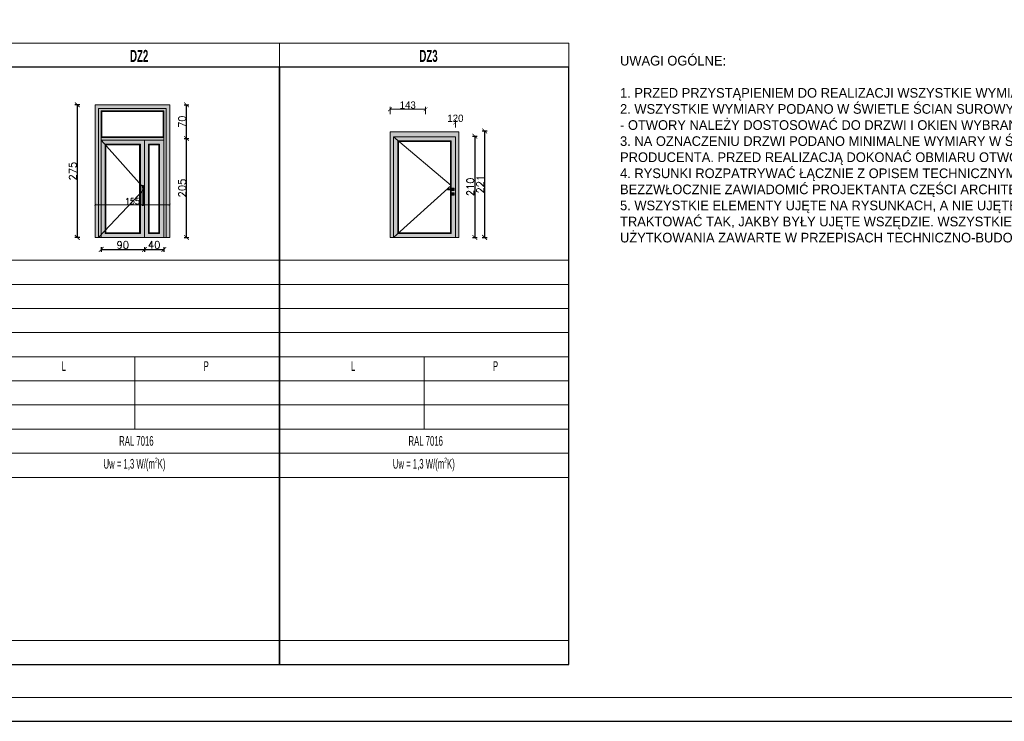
# Model space of a CAD drawing. Header units: millimetres. Extents: x -740 to 33545, y 5178 to 22494.
# Tile 246 of 250: x 16306 to 18348, y 8283 to 9737. Entities that reach past the tile are written whole.
import ezdxf
from ezdxf.lldxf.tags import DXFTag

# ---------------------------------------------------------------- set-up
doc = ezdxf.new("R2010")
doc.units = ezdxf.units.MM
doc.header["$MEASUREMENT"] = 0
doc.layers.get('Defpoints').update_dxf_attribs({"color": 252})
doc.layers.add('a3', color=252, linetype='Continuous', lineweight=30, plot=False)
for name, color, linetype, lineweight in [('A_l.wypeĹ‚nien', 252, 'Continuous', 9), ('A_wymiarowanie', 252, 'Continuous', 9), ('l.przekrojowa', 252, 'Continuous', 30), ('l.przerywana', 252, 'ICAD_ISO03W100', 5), ('l.widokowa', 252, 'Continuous', 15), ('l.wypeĹ‚nien', 252, 'Continuous', 5), ('wymiarowanie', 252, 'Continuous', 9)]:
    doc.layers.add(name, color=color, linetype=linetype, lineweight=lineweight)
doc.styles.add('APLUS', font='arial.ttf', dxfattribs={"width": 0.6})
doc.styles.add('ARIALL', font='GOTHIC.TTF', dxfattribs={"height": 40})
doc.styles.add('styl2', font='simplex.shx')
doc.styles.add('styl4', font='GOTHIC.TTF', dxfattribs={"height": 15})
tags = doc.linetypes.add('ICAD_ISO03W100', pattern=[30, 12, -18]).pattern_tags.tags
tags[6:7] = [DXFTag(74, 4), DXFTag(75, 0), DXFTag(340, '0'), DXFTag(46, 1.0), DXFTag(50, 0.0), DXFTag(44, 0.0), DXFTag(45, 0.0)]
tags[4:5] = [DXFTag(74, 4), DXFTag(75, 0), DXFTag(340, '0'), DXFTag(46, 1.0), DXFTag(50, 0.0), DXFTag(44, 0.0), DXFTag(45, 0.0)]
doc.dimstyles.new('Kopia I_1.100', dxfattribs={"dimtxt": 15, "dimasz": 10, "dimexe": 5, "dimexo": 1, "dimgap": 1.5, "dimtad": 1, "dimdec": 1, "dimrnd": 0.5, "dimtxsty": 'styl2', "dimblk": 'ARCHTICK', "dimcen": 5, "dimadec": 0, "dimazin": 0, "dimtfac": 1, "dimtdec": 1, "dimtmove": 0, "dimatfit": 3, "dimldrblk": 'ARCHTICK', "dimfxl": 0, "dimarcsym": 0})
doc.dimstyles.new('Skala 1-100 2', dxfattribs={"dimtxt": 15, "dimasz": 8, "dimexe": 5, "dimexo": 0.5, "dimgap": 0.75, "dimtad": 1, "dimdec": 1, "dimrnd": 0.5, "dimtxsty": 'styl4', "dimblk": 'ARCHTICK', "dimcen": 3.5, "dimadec": 0, "dimazin": 0, "dimtfac": 1, "dimtdec": 1, "dimtix": 1, "dimtmove": 1, "dimatfit": 3, "dimldrblk": 'ARCHTICK', "dimfxl": 0, "dimlwd": -1, "dimlwe": -1, "dimarcsym": 0})
doc.dimstyles.new('Skala 1-50', dxfattribs={"dimtxt": 12, "dimasz": 5, "dimexe": 1, "dimexo": 1, "dimgap": 1.5, "dimtad": 1, "dimdec": 1, "dimrnd": 0.5, "dimtxsty": 'styl2', "dimblk": 'ARCHTICK', "dimcen": 5, "dimadec": 0, "dimazin": 0, "dimtfac": 1, "dimtdec": 1, "dimtmove": 1, "dimatfit": 3, "dimldrblk": 'ARCHTICK', "dimfxl": 0, "dimlwd": -1, "dimlwe": -1, "dimarcsym": 0})

# ---------------------------------------------------------------- blocks, each defined once
blk = doc.blocks.new('_ArchTick')
at = {"color": 0, "linetype": 'ByBlock', "const_width": 0.15}
blk.add_lwpolyline([(-0.5, -0.5), (0.5, 0.5)], dxfattribs=at)
blk = doc.blocks.new('*D2332')
at = {"layer": 'Defpoints', "color": 0}
for p in [(16461.9, 9376.2), (16616.9, 9369.3), (16616.9, 9353.4)]:
    blk.add_point(p, dxfattribs=at)
at = {"layer": 'wymiarowanie', "color": 0}
for p, q in [((16461.9, 9358.4), (16461.9, 9352.4)), ((16461.9, 9353.4), (16616.9, 9353.4)), ((16616.9, 9358.4), (16616.9, 9352.4))]:
    blk.add_line(p, q, dxfattribs=at)
at = {"layer": 'wymiarowanie', "color": 0, "xscale": 5, "yscale": 5, "zscale": 5, "rotation": 180}
blk.add_blockref('_ArchTick', (16461.9, 9353.4), dxfattribs=at)
at = {"layer": 'wymiarowanie', "color": 0, "xscale": 5, "yscale": 5, "zscale": 5}
blk.add_blockref('_ArchTick', (16616.9, 9353.4), dxfattribs=at)
at = {"layer": 'wymiarowanie', "color": 0, "insert": (16539.4, 9361.1), "char_height": 12, "attachment_point": 5, "style": 'styl2'}
blk.add_mtext('155', dxfattribs=at)
blk = doc.blocks.new('*D2333')
at = {"layer": 'Defpoints', "color": 0}
for p in [(16461.9, 9560.9), (16425.2, 9285.9), (16461.9, 9285.9)]:
    blk.add_point(p, dxfattribs=at)
at = {"layer": 'wymiarowanie', "color": 0, "lineweight": -2}
for p, q in [((16430.2, 9560.9), (16420.2, 9560.9)), ((16425.2, 9560.9), (16425.2, 9285.9)), ((16430.2, 9285.9), (16420.2, 9285.9))]:
    blk.add_line(p, q, dxfattribs=at)
at = {"layer": 'wymiarowanie', "color": 0, "lineweight": -2, "xscale": 10, "yscale": 10, "zscale": 10}
for p, rotation in [((16425.2, 9560.9), 90), ((16425.2, 9285.9), 270)]:
    blk.add_blockref('_ArchTick', p, dxfattribs=dict(at, rotation=rotation))
at = {"layer": 'wymiarowanie', "color": 0, "insert": (16415.8, 9423.4), "char_height": 15, "attachment_point": 5, "rotation": 90, "style": 'styl2'}
blk.add_mtext('275', dxfattribs=at)
blk = doc.blocks.new('*D2334')
at = {"layer": 'Defpoints', "color": 0}
for p in [(16474.4, 9285.9), (16564.4, 9285.9), (16564.4, 9261.1)]:
    blk.add_point(p, dxfattribs=at)
at = {"layer": 'wymiarowanie', "color": 0, "lineweight": -2}
for p, q in [((16474.4, 9266.1), (16474.4, 9256.1)), ((16474.4, 9261.1), (16564.4, 9261.1)), ((16564.4, 9266.1), (16564.4, 9256.1))]:
    blk.add_line(p, q, dxfattribs=at)
at = {"layer": 'wymiarowanie', "color": 0, "lineweight": -2, "xscale": 10, "yscale": 10, "zscale": 10, "rotation": 180}
blk.add_blockref('_ArchTick', (16474.4, 9261.1), dxfattribs=at)
at = {"layer": 'wymiarowanie', "color": 0, "lineweight": -2, "xscale": 10, "yscale": 10, "zscale": 10}
blk.add_blockref('_ArchTick', (16564.4, 9261.1), dxfattribs=at)
at = {"layer": 'wymiarowanie', "color": 0, "insert": (16519.4, 9270.5), "char_height": 15, "attachment_point": 5, "style": 'styl2'}
blk.add_mtext('90', dxfattribs=at)
blk = doc.blocks.new('*D2335')
at = {"layer": 'Defpoints', "color": 0}
for p in [(16564.4, 9285.9), (16604.4, 9285.9), (16604.4, 9261.1)]:
    blk.add_point(p, dxfattribs=at)
at = {"layer": 'wymiarowanie', "color": 0, "lineweight": -2}
for p, q in [((16564.4, 9266.1), (16564.4, 9256.1)), ((16564.4, 9261.1), (16604.4, 9261.1)), ((16604.4, 9266.1), (16604.4, 9256.1))]:
    blk.add_line(p, q, dxfattribs=at)
at = {"layer": 'wymiarowanie', "color": 0, "lineweight": -2, "xscale": 10, "yscale": 10, "zscale": 10, "rotation": 180}
blk.add_blockref('_ArchTick', (16564.4, 9261.1), dxfattribs=at)
at = {"layer": 'wymiarowanie', "color": 0, "lineweight": -2, "xscale": 10, "yscale": 10, "zscale": 10}
blk.add_blockref('_ArchTick', (16604.4, 9261.1), dxfattribs=at)
at = {"layer": 'wymiarowanie', "color": 0, "insert": (16584.4, 9270.5), "char_height": 15, "attachment_point": 5, "style": 'styl2'}
blk.add_mtext('40', dxfattribs=at)
blk = doc.blocks.new('*D2336')
at = {"layer": 'Defpoints', "color": 0}
for p in [(16604.4, 9490.9), (16651.7, 9490.9), (16604.4, 9285.9)]:
    blk.add_point(p, dxfattribs=at)
at = {"layer": 'wymiarowanie', "color": 0, "lineweight": -2}
for p, q in [((16646.7, 9490.9), (16656.7, 9490.9)), ((16651.7, 9285.9), (16651.7, 9490.9)), ((16646.7, 9285.9), (16656.7, 9285.9))]:
    blk.add_line(p, q, dxfattribs=at)
at = {"layer": 'wymiarowanie', "color": 0, "lineweight": -2, "xscale": 10, "yscale": 10, "zscale": 10}
for p, rotation in [((16651.7, 9490.9), 90), ((16651.7, 9285.9), 270)]:
    blk.add_blockref('_ArchTick', p, dxfattribs=dict(at, rotation=rotation))
at = {"layer": 'wymiarowanie', "color": 0, "insert": (16642.4, 9388.4), "char_height": 15, "attachment_point": 5, "rotation": 90, "style": 'styl2'}
blk.add_mtext('205', dxfattribs=at)
blk = doc.blocks.new('*D2337')
at = {"layer": 'Defpoints', "color": 0}
for p in [(16616.9, 9560.9), (16651.7, 9560.9), (16604.4, 9490.9)]:
    blk.add_point(p, dxfattribs=at)
at = {"layer": 'wymiarowanie', "color": 0, "lineweight": -2}
for p, q in [((16646.7, 9560.9), (16656.7, 9560.9)), ((16651.7, 9490.9), (16651.7, 9560.9)), ((16646.7, 9490.9), (16656.7, 9490.9))]:
    blk.add_line(p, q, dxfattribs=at)
at = {"layer": 'wymiarowanie', "color": 0, "lineweight": -2, "xscale": 10, "yscale": 10, "zscale": 10}
for p, rotation in [((16651.7, 9560.9), 90), ((16651.7, 9490.9), 270)]:
    blk.add_blockref('_ArchTick', p, dxfattribs=dict(at, rotation=rotation))
at = {"layer": 'wymiarowanie', "color": 0, "insert": (16642.4, 9525.9), "char_height": 15, "attachment_point": 5, "rotation": 90, "style": 'styl2'}
blk.add_mtext('70', dxfattribs=at)
blk = doc.blocks.new('*D2343')
at = {"layer": 'A_wymiarowanie', "color": 0, "linetype": 'ByBlock'}
for p, q in [((17073.7, 9541.7), (17073.7, 9556.7)), ((17147.2, 9541.7), (17147.2, 9556.7)), ((17073.7, 9551.7), (17147.2, 9551.7))]:
    blk.add_line(p, q, dxfattribs=at)
at = {"layer": 'Defpoints', "color": 0}
for p in [(17147.2, 9551.7), (17073.7, 9504.9), (17147.2, 9504.9)]:
    blk.add_point(p, dxfattribs=at)
at = {"layer": 'A_wymiarowanie', "color": 0, "xscale": 8, "yscale": 8, "zscale": 8, "rotation": 180}
blk.add_blockref('_ArchTick', (17073.7, 9551.7), dxfattribs=at)
at = {"layer": 'A_wymiarowanie', "color": 0, "xscale": 8, "yscale": 8, "zscale": 8}
blk.add_blockref('_ArchTick', (17147.2, 9551.7), dxfattribs=at)
at = {"layer": 'A_wymiarowanie', "color": 0, "insert": (17110.4, 9560.3), "char_height": 15, "attachment_point": 5, "style": 'styl4'}
blk.add_mtext('143', dxfattribs=at)
blk = doc.blocks.new('*D2345')
at = {"layer": 'A_wymiarowanie', "color": 0, "linetype": 'ByBlock'}
for p, q in [((17209.2, 9514.2), (17209.2, 9529.2)), ((17209.2, 9514.2), (17209.2, 9529.2)), ((17209.2, 9524.2), (17209.2, 9524.2))]:
    blk.add_line(p, q, dxfattribs=at)
at = {"layer": 'Defpoints', "color": 0}
for p in [(17209.2, 9524.2), (17209.2, 9494.9), (17209.2, 9285.9)]:
    blk.add_point(p, dxfattribs=at)
at = {"layer": 'A_wymiarowanie', "color": 0, "xscale": 8, "yscale": 8, "zscale": 8}
blk.add_blockref('_ArchTick', (17209.2, 9524.2), dxfattribs=at)
at = {"layer": 'A_wymiarowanie', "color": 0, "xscale": 8, "yscale": 8, "zscale": 8, "rotation": 180}
blk.add_blockref('_ArchTick', (17209.2, 9524.2), dxfattribs=at)
at = {"layer": 'A_wymiarowanie', "color": 0, "insert": (17209.2, 9532.9), "char_height": 15, "attachment_point": 5, "style": 'styl4'}
blk.add_mtext('120', dxfattribs=at)
blk = doc.blocks.new('*D2347')
at = {"layer": 'Defpoints', "color": 0}
for p in [(17214.8, 9495.9), (17214.8, 9285.9), (17249.5, 9285.9)]:
    blk.add_point(p, dxfattribs=at)
at = {"layer": 'wymiarowanie', "color": 0, "lineweight": -2}
for p, q in [((17244.5, 9495.9), (17254.5, 9495.9)), ((17249.5, 9495.9), (17249.5, 9285.9)), ((17244.5, 9285.9), (17254.5, 9285.9))]:
    blk.add_line(p, q, dxfattribs=at)
at = {"layer": 'wymiarowanie', "color": 0, "lineweight": -2, "xscale": 10, "yscale": 10, "zscale": 10}
for p, rotation in [((17249.5, 9495.9), 90), ((17249.5, 9285.9), 270)]:
    blk.add_blockref('_ArchTick', p, dxfattribs=dict(at, rotation=rotation))
at = {"layer": 'wymiarowanie', "color": 0, "insert": (17240.1, 9390.9), "char_height": 15, "attachment_point": 5, "rotation": 90, "style": 'styl2'}
blk.add_mtext('210', dxfattribs=at)
blk = doc.blocks.new('*D2348')
at = {"layer": 'Defpoints', "color": 0}
for p in [(17222.3, 9506.9), (17222.3, 9285.9), (17269.9, 9285.9)]:
    blk.add_point(p, dxfattribs=at)
at = {"layer": 'wymiarowanie', "color": 0, "lineweight": -2}
for p, q in [((17264.9, 9506.9), (17274.9, 9506.9)), ((17269.9, 9506.9), (17269.9, 9285.9)), ((17264.9, 9285.9), (17274.9, 9285.9))]:
    blk.add_line(p, q, dxfattribs=at)
at = {"layer": 'wymiarowanie', "color": 0, "lineweight": -2, "xscale": 10, "yscale": 10, "zscale": 10}
for p, rotation in [((17269.9, 9506.9), 90), ((17269.9, 9285.9), 270)]:
    blk.add_blockref('_ArchTick', p, dxfattribs=dict(at, rotation=rotation))
at = {"layer": 'wymiarowanie', "color": 0, "insert": (17260.8, 9396.4), "char_height": 15, "attachment_point": 5, "rotation": 90, "style": 'styl2'}
blk.add_mtext('221', dxfattribs=at)

msp = doc.modelspace()

# ---------------------------------------------------------------- hatches: boundary and pattern name
at = {"layer": 'l.wypeĹ‚nien'}
h = msp.add_hatch(color=256, dxfattribs=at)
h.paths.add_polyline_path([(16616.87, 9560.86), (16461.87, 9560.86), (16461.87, 9285.86), (16616.87, 9285.86)])
h.paths.add_polyline_path([(16554.37, 9477.86), (16484.37, 9477.86), (16484.37, 9295.86), (16554.37, 9295.86)], flags=16)
h.paths.add_polyline_path([(16475.87, 9546.86), (16602.87, 9546.86), (16602.87, 9494.36), (16475.87, 9494.36)], flags=16)
h.paths.add_polyline_path([(16574.37, 9477.86), (16594.37, 9477.86), (16594.37, 9295.86), (16574.37, 9295.86)], flags=16)
h = msp.add_hatch(color=256, dxfattribs=at)
h.paths.add_polyline_path([(17073.66, 9285.86), (17073.66, 9504.86), (17147.16, 9504.86), (17216.66, 9504.86), (17216.66, 9285.86), (17209.16, 9285.86), (17209.16, 9494.86), (17147.16, 9494.86), (17081.16, 9494.86), (17081.16, 9285.86)])
h.paths.add_polyline_path([(17081.16, 9285.86), (17090.57, 9294.36), (17147.16, 9294.36), (17200.66, 9294.36), (17200.66, 9384.86), (17201.66, 9384.86), (17201.66, 9383.36), (17206.66, 9383.36), (17206.66, 9388.36), (17201.66, 9388.36), (17201.66, 9386.86), (17200.66, 9386.86), (17200.66, 9393.86), (17200.66, 9486.36), (17147.16, 9486.36), (17091.22, 9486.36), (17081.16, 9494.86), (17147.16, 9494.86), (17209.16, 9494.86), (17209.16, 9285.86), (17147.16, 9285.86)])
h.paths.add_polyline_path([(17201.66, 9378.36), (17201.66, 9373.36), (17206.66, 9373.36), (17206.66, 9378.36)], flags=16)
h.paths.add_polyline_path([(17203.38, 9376.01), (17203.38, 9374.53, 1), (17204.95, 9374.53), (17204.95, 9376.01, 2.2235987)], flags=0)
h.paths.add_polyline_path([(17091.22, 9486.36), (17147.16, 9486.36), (17200.66, 9486.36), (17200.66, 9393.86), (17199.16, 9395.13), (17199.16, 9484.86), (17147.16, 9484.86), (17093, 9484.86)])
h.paths.add_polyline_path([(17090.57, 9294.36), (17092.23, 9295.86), (17147.16, 9295.86), (17199.16, 9295.86), (17199.16, 9384.86), (17200.66, 9384.86), (17200.66, 9294.36), (17147.16, 9294.36)])
h.paths.add_polyline_path([(17081.16, 9285.86), (17081.16, 9494.86), (17091.22, 9486.36), (17089.66, 9486.36), (17089.66, 9294.36), (17090.57, 9294.36)])
h.paths.add_polyline_path([(17089.66, 9486.36), (17091.22, 9486.36), (17093, 9484.86), (17091.16, 9484.86), (17091.16, 9295.86), (17092.23, 9295.86), (17090.57, 9294.36), (17089.66, 9294.36)])
h.paths.add_polyline_path([(17199.16, 9386.86), (17200.66, 9386.86), (17200.66, 9393.86), (17199.16, 9392.51)])
h.paths.add_polyline_path([(17199.16, 9392.51), (17200.66, 9393.86), (17199.16, 9395.13)])

# ---------------------------------------------------------------- linework, layer by layer
at = {"layer": 'a3'}
msp.add_lwpolyline([(15278.5, 11253.03), (15278.5, 8283.03), (19478.5, 8283.03), (19478.5, 11253.03), (15278.5, 11253.03)], dxfattribs=at)
at = {"layer": 'A_l.wypeĹ‚nien', "linetype": 'ByBlock'}
for p, q in [((16559.4, 9393.8, 0), (16562.64, 9393.8, 0)), ((16559.4, 9352.07, 0), (16559.4, 9393.8, 0)), ((16562.64, 9393.8, 0), (16562.64, 9352.07, 0)), ((16562.64, 9352.07, 0), (16559.4, 9352.07, 0))]:
    msp.add_line(p, q, dxfattribs=at)
at = {"layer": 'l.przekrojowa', "lineweight": 25}
for points in [[(16244.65, 8400.84), (16844.65, 8400.84), (16844.65, 9638.69), (16244.65, 9638.69)], [(16844.65, 8400.84), (17444.65, 8400.84), (17444.65, 9638.69), (16844.65, 9638.69)]]:
    msp.add_lwpolyline(points, close=True, dxfattribs=at)
at = {"layer": 'l.przerywana', "ltscale": 0.5, "elevation": 4927.92}
msp.add_lwpolyline([(17081.16, 9494.86), (17200.66, 9393.86), (17081.16, 9285.86)], dxfattribs=at)
at = {"layer": 'l.przerywana', "ltscale": 0.5}
msp.add_lwpolyline([(16474.37, 9487.86), (16564.37, 9386.86), (16469.37, 9285.86)], dxfattribs=at)
at = {"layer": 'l.widokowa'}
msp.add_lwpolyline([(16616.87, 9560.86), (16461.87, 9560.86), (16461.87, 9285.86), (16616.87, 9285.86)], close=True, dxfattribs=at)
at = {"layer": 'l.wypeĹ‚nien', "ltscale": 0.3}
for p, q in [((16474.37, 9492.86), (16604.37, 9492.86)), ((16474.37, 9487.86), (16604.37, 9487.86))]:
    msp.add_line(p, q, dxfattribs=at)
at = {"layer": 'l.wypeĹ‚nien'}
msp.add_lwpolyline([(16609.37, 9285.86), (16609.37, 9553.36), (16469.37, 9553.36), (16469.37, 9285.86)], dxfattribs=at)
for points in [[(16604.37, 9548.36), (16474.37, 9548.36), (16474.37, 9285.86), (16604.37, 9285.86)], [(16474.37, 9548.36), (16604.37, 9548.36), (16604.37, 9492.86), (16474.37, 9492.86)], [(16475.87, 9546.86), (16602.87, 9546.86), (16602.87, 9494.36), (16475.87, 9494.36)], [(16564.37, 9487.86), (16474.37, 9487.86), (16474.37, 9285.86), (16564.37, 9285.86)], [(16555.87, 9479.36), (16482.87, 9479.36), (16482.87, 9294.36), (16555.87, 9294.36)], [(16554.37, 9477.86), (16484.37, 9477.86), (16484.37, 9295.86), (16554.37, 9295.86)], [(16564.37, 9487.86), (16604.37, 9487.86), (16604.37, 9285.86), (16564.37, 9285.86)], [(16572.87, 9479.36), (16595.87, 9479.36), (16595.87, 9294.36), (16572.87, 9294.36)], [(16574.37, 9477.86), (16594.37, 9477.86), (16594.37, 9295.86), (16574.37, 9295.86)]]:
    msp.add_lwpolyline(points, close=True, dxfattribs=at)
at = {"layer": 'wymiarowanie', "lineweight": 9}
for p, q in [((17205.16, 9386.86), (17193.16, 9386.86)), ((17193.16, 9386.86), (17193.16, 9384.86)), ((17193.16, 9384.86), (17205.16, 9384.86)), ((17203.38, 9374.53), (17203.38, 9376.01)), ((17204.95, 9374.53), (17204.95, 9376.01)), ((17205.16, 9385.36), (17205.16, 9386.86)), ((17205.16, 9384.86), (17205.16, 9385.36)), ((16544.65, 8988.69), (16544.65, 9038.69)), ((17144.65, 8988.69), (17144.65, 9038.69)), ((16544.65, 8938.69), (16544.65, 8988.69)), ((17144.65, 8938.69), (17144.65, 8988.69)), ((16544.65, 8888.69), (16544.65, 8938.69)), ((17144.65, 8888.69), (17144.65, 8938.69))]:
    msp.add_line(p, q, dxfattribs=at)
at = {"layer": 'wymiarowanie'}
for points in [[(15327.61, 11203.92), (15327.61, 8332.13), (19429.4, 8332.13), (19429.4, 11203.92)], [(17444.65, 8400.84), (15444.65, 8400.84), (15444.65, 9688.69), (17444.65, 9688.69)]]:
    msp.add_lwpolyline(points, close=True, dxfattribs=at)
at = {"layer": 'wymiarowanie', "lineweight": 9}
for points in [[(16244.65, 9638.69), (16844.65, 9638.69), (16844.65, 9688.69), (16244.65, 9688.69)], [(16244.65, 9188.69), (16844.65, 9188.69), (16844.65, 9238.69), (16244.65, 9238.69)], [(16244.65, 9188.69), (16844.65, 9188.69), (16844.65, 9238.69), (16244.65, 9238.69)], [(16844.65, 9188.69), (17444.65, 9188.69), (17444.65, 9238.69), (16844.65, 9238.69)], [(16844.65, 9188.69), (17444.65, 9188.69), (17444.65, 9238.69), (16844.65, 9238.69)], [(16244.65, 9138.69), (16844.65, 9138.69), (16844.65, 9188.69), (16244.65, 9188.69)], [(16244.65, 9138.69), (16844.65, 9138.69), (16844.65, 9188.69), (16244.65, 9188.69)], [(16844.65, 9138.69), (17444.65, 9138.69), (17444.65, 9188.69), (16844.65, 9188.69)], [(16844.65, 9138.69), (17444.65, 9138.69), (17444.65, 9188.69), (16844.65, 9188.69)], [(16244.65, 9088.69), (16844.65, 9088.69), (16844.65, 9138.69), (16244.65, 9138.69)], [(16244.65, 9088.69), (16844.65, 9088.69), (16844.65, 9138.69), (16244.65, 9138.69)], [(16844.65, 9088.69), (17444.65, 9088.69), (17444.65, 9138.69), (16844.65, 9138.69)], [(16844.65, 9088.69), (17444.65, 9088.69), (17444.65, 9138.69), (16844.65, 9138.69)], [(16244.65, 9038.69), (16844.65, 9038.69), (16844.65, 9088.69), (16244.65, 9088.69)], [(16244.65, 9038.69), (16844.65, 9038.69), (16844.65, 9088.69), (16244.65, 9088.69)], [(16844.65, 9038.69), (17444.65, 9038.69), (17444.65, 9088.69), (16844.65, 9088.69)], [(16844.65, 9038.69), (17444.65, 9038.69), (17444.65, 9088.69), (16844.65, 9088.69)], [(16244.65, 8988.69), (16844.65, 8988.69), (16844.65, 9038.69), (16244.65, 9038.69)], [(16244.65, 8988.69), (16844.65, 8988.69), (16844.65, 9038.69), (16244.65, 9038.69)], [(16844.65, 8988.69), (17444.65, 8988.69), (17444.65, 9038.69), (16844.65, 9038.69)], [(16844.65, 8988.69), (17444.65, 8988.69), (17444.65, 9038.69), (16844.65, 9038.69)], [(16244.65, 8938.69), (16844.65, 8938.69), (16844.65, 8988.69), (16244.65, 8988.69)], [(16244.65, 8938.69), (16844.65, 8938.69), (16844.65, 8988.69), (16244.65, 8988.69)], [(16844.65, 8938.69), (17444.65, 8938.69), (17444.65, 8988.69), (16844.65, 8988.69)], [(16844.65, 8938.69), (17444.65, 8938.69), (17444.65, 8988.69), (16844.65, 8988.69)], [(16244.65, 8888.69), (16844.65, 8888.69), (16844.65, 8938.69), (16244.65, 8938.69)], [(16844.65, 8888.69), (17444.65, 8888.69), (17444.65, 8938.69), (16844.65, 8938.69)], [(16244.65, 8450.84), (16844.65, 8450.84), (16844.65, 8838.69), (16244.65, 8838.69)], [(16844.65, 8450.84), (17444.65, 8450.84), (17444.65, 8838.69), (16844.65, 8838.69)], [(16244.65, 8450.84), (16844.65, 8450.84), (16844.65, 8788.69), (16244.65, 8788.69)], [(16844.65, 8450.84), (17444.65, 8450.84), (17444.65, 8788.69), (16844.65, 8788.69)]]:
    msp.add_lwpolyline(points, close=True, dxfattribs=at)
at = {"layer": 'wymiarowanie', "lineweight": 9, "elevation": 439.6}
for points in [[(17073.66, 9285.86), (17073.66, 9504.86), (17147.16, 9504.86)], [(17147.16, 9285.86), (17081.16, 9285.86), (17081.16, 9494.86), (17147.16, 9494.86)], [(17147.16, 9294.36), (17089.66, 9294.36), (17089.66, 9486.36), (17147.16, 9486.36)], [(17147.16, 9295.86), (17091.16, 9295.86), (17091.16, 9484.86), (17147.16, 9484.86)], [(17147.16, 9285.86), (17073.66, 9285.86)]]:
    msp.add_lwpolyline(points, dxfattribs=at)
at = {"layer": 'wymiarowanie', "lineweight": 9}
for points in [[(17147.16, 9504.86), (17216.66, 9504.86), (17216.66, 9285.86), (17147.16, 9285.86)], [(17147.16, 9494.86), (17209.16, 9494.86), (17209.16, 9285.86), (17147.16, 9285.86)], [(17147.16, 9486.36), (17200.66, 9486.36), (17200.66, 9294.36), (17147.16, 9294.36)], [(17147.16, 9484.86), (17199.16, 9484.86), (17199.16, 9295.86), (17147.16, 9295.86)], [(17201.66, 9388.36), (17206.66, 9388.36), (17206.66, 9383.36), (17201.66, 9383.36), (17201.66, 9384.86)], [(17201.66, 9386.86), (17201.66, 9388.36)], [(17201.66, 9378.36), (17206.66, 9378.36), (17206.66, 9373.36), (17201.66, 9373.36), (17201.66, 9378.36)]]:
    msp.add_lwpolyline(points, dxfattribs=at)
for centre, radius, start, end in [((17204.16, 9376.7), 1.04, 318.42894, 221.57106), ((17204.16, 9374.53), 0.781, 180, 0)]:
    msp.add_arc(centre, radius, start, end, dxfattribs=at)

# ---------------------------------------------------------------- texts
at = {"insert": (17550.67, 9468.88), "char_height": 20, "width": 1823.7248, "attachment_point": 4, "style": 'ARIALL'}
msp.add_mtext('UWAGI OGÓLNE:\\P\\P1. PRZED PRZYSTĄPIENIEM DO REALIZACJI WSZYSTKIE WYMIARY NALEŻY SPRAWDZIĆ NA BUDOWIE.\\P2. WSZYSTKIE WYMIARY PODANO W ŚWIETLE ŚCIAN SUROWYCH. WYMIARY ŚLUSARKI OKIENNEJ PODANO W ŚWIETLE OTWORU W MURZE - OTWORY NALEŻY DOSTOSOWAĆ DO DRZWI I OKIEN WYBRANEGO PRODUCENTA. PRZED REALIZACJĄ DOKONAĆ OBMIARU OTWORÓW.\\P\\pt7.060651;3. NA OZNACZENIU DRZWI PODANO MINIMALNE WYMIARY W ŚWIETLE PRZEJŚCIA- OTWORY NALEŻY DOSTOSOWAĆ DO DRZWI I OKIEN PRODUCENTA. PRZED REALIZACJĄ DOKONAĆ OBMIARU OTWORÓW\\P\\pt7.060651;{\\H1.00000x;4. }RYSUNKI ROZPATRYWAĆ ŁĄCZNIE Z OPISEM TECHNICZNYM. W PRZYPADKU WYSTĄPIENIA JAKICHKOLWIEK WĄTPLIOWŚCI NALEŻY BEZZWŁOCZNIE ZAWIADOMIĆ PROJEKTANTA CZĘŚCI ARCHITEKTONICZNEJ.\\P\\pt7.060651;5. WSZYSTKIE ELEMENTY UJĘTE NA RYSUNKACH, A NIE UJĘTE W OPISIE ORAZ UJĘTE W OPISIE, A NIE UJĘTE NA RYSUNKACH NALEŻY TRAKTOWAĆ TAK, JAKBY BYŁY UJĘTE WSZĘDZIE. WSZYSTKIE ELEMENTY POWINNY SPEŁNIAĆ WYMAGANIA BEZPIECZEŃSTWA UŻYTKOWANIA ZAWARTE W PRZEPISACH TECHNICZNO-BUDOWLANYCH W TYM  W PRZEPISACH BHP.', dxfattribs=at)
at = {"layer": 'wymiarowanie', "lineweight": 9, "attachment_point": 1, "style": 'APLUS'}
for s, insert, char_height, width in [('{\\fCentury Gothic|b0|i0|c238|p34;\\H0.8x;Okno jednoskrzydłowe rozwieralno-uchylne typu wielokomorowego z profili \\PPCV szklone zestawami szklanymi potrójnym\\A1; \\PSzyba zespolona. \\POkno wyposażone w nawiewniki powietrza zgodne z \\Pwymaganiami zawartymi w Normie Polskiej PN-B-03430:1983 \\Pwraz ze zmianą Az3:2000 montoważ w górnej części okna.}', (17636.18, 10079.76, 0), 25, 495.8879), ('{\\fCentury Gothic|b1|i0|c238|p34;DZ2}', (16534.54, 9674.76), 25, 200), ('{\\fCentury Gothic|b1|i0|c238|p34;DZ3}', (17134.54, 9674.76), 25, 200), ('{\\fCentury Gothic|b0|i0|c238|p34;L}', (16392.78, 9029.46), 20, 200), ('{\\fCentury Gothic|b0|i0|c238|p34;P}', (16687.01, 9029.46), 20, 200), ('{\\fCentury Gothic|b0|i0|c238|p34;L}', (16992.78, 9029.46), 20, 200), ('{\\fCentury Gothic|b0|i0|c238|p34;P}', (17287.01, 9029.46), 20, 200), ('\\pi115.20600;{\\fCentury Gothic|b0|i0|c238|p34;RAL 7016}', (15796.76, 8874.22), 20, 300), ('\\pi115.20600;{\\fCentury Gothic|b0|i0|c238|p34;RAL 7016}', (16396.76, 8874.22), 20, 300), ('\\pi115.20600;{\\fCentury Gothic|b0|i0|c238|p34;RAL 7016}', (16996.76, 8874.22), 20, 300), ('\\pi82.98450;{\\A1;\\fCentury Gothic|b0|i0|c238|p34;Uw = 1,3 }{\\A1;\\fCentury Gothic|b0|i0|c238|p34;W/(m{\\A1;\\fCentury Gothic|b0|i0|c238|p34;\\H0.52500x;\\S2^ ;}K)}', (15796.51, 8829.46), 20, 300), ('\\pi82.98450;{\\A1;\\fCentury Gothic|b0|i0|c238|p34;Uw = 1,3 }{\\A1;\\fCentury Gothic|b0|i0|c238|p34;W/(m{\\A1;\\fCentury Gothic|b0|i0|c238|p34;\\H0.52500x;\\S2^ ;}K)}', (16396.51, 8829.46), 20, 300), ('\\pi82.98450;{\\A1;\\fCentury Gothic|b0|i0|c238|p34;Uw = 1,3 }{\\A1;\\fCentury Gothic|b0|i0|c238|p34;W/(m{\\A1;\\fCentury Gothic|b0|i0|c238|p34;\\H0.52500x;\\S2^ ;}K)}', (16996.51, 8829.46), 20, 300)]:
    msp.add_mtext(s, dxfattribs=dict(at, insert=insert, char_height=char_height, width=width))

# ---------------------------------------------------------------- dimensions: what is measured, and where the dimension line sits
at = {"layer": 'A_wymiarowanie', "linetype": 'ByBlock'}
for base, p1, p2, text, override, picture, middle in [((17147.16, 9551.67, -439.6), (17073.66, 9504.86, 439.6), (17147.16, 9504.86, 439.6), '143', {"dimtxsty": 'styl4', "dimfxl": 10, "dimfxlon": 1}, '*D2343', (17110.41, 9560.29, -439.6)), ((17209.16, 9524.23, 4927.92), (17209.16, 9494.86), (17209.16, 9285.86), '120', {"dimtxsty": 'styl4', "dimblk": 'ArchTick'}, '*D2345', (17209.16, 9532.86, 4927.92))]:
    dim = msp.add_linear_dim(base=base, p1=p1, p2=p2, text=text, dimstyle='Skala 1-100 2', override=override, dxfattribs=at)
    dim.commit()
    dim.dimension.update_dxf_attribs({"geometry": picture, "text_midpoint": middle})
at = {"layer": 'wymiarowanie'}
for base, p1, p2, picture, middle in [((16425.21, 9285.86), (16461.87, 9560.86), (16461.87, 9285.86), '*D2333', (16415.84, 9423.36)), ((16651.74, 9560.86), (16604.37, 9490.86), (16616.87, 9560.86), '*D2337', (16642.36, 9525.86)), ((16651.74, 9490.86), (16604.37, 9285.86), (16604.37, 9490.86), '*D2336', (16642.36, 9388.36)), ((17249.45, 9285.86), (17214.79, 9495.86, 4927.92), (17214.79, 9285.86), '*D2347', (17240.08, 9390.86)), ((17269.94, 9285.86), (17222.29, 9506.86, -439.6), (17222.29, 9285.86), '*D2348', (17260.76, 9396.36))]:
    dim = msp.add_linear_dim(base=base, p1=p1, p2=p2, angle=90, dimstyle='Kopia I_1.100', override={"dimtmove": 1, "dimfxl": 5}, dxfattribs=at)
    dim.commit()
    dim.dimension.update_dxf_attribs({"geometry": picture, "text_midpoint": middle})
dim = msp.add_linear_dim(base=(16616.87, 9353.43), p1=(16461.87, 9376.17), p2=(16616.87, 9369.28), dimstyle='Skala 1-50', dxfattribs=at)
dim.commit()
dim.dimension.update_dxf_attribs({"geometry": '*D2332', "text_midpoint": (16539.37, 9361.08)})
for base, p1, p2, picture, middle in [((16564.37, 9261.13), (16474.37, 9285.86), (16564.37, 9285.86), '*D2334', (16519.37, 9270.51)), ((16604.37, 9261.13), (16564.37, 9285.86), (16604.37, 9285.86), '*D2335', (16584.37, 9270.51))]:
    dim = msp.add_linear_dim(base=base, p1=p1, p2=p2, dimstyle='Kopia I_1.100', override={"dimtmove": 1, "dimfxl": 5}, dxfattribs=at)
    dim.commit()
    dim.dimension.update_dxf_attribs({"geometry": picture, "text_midpoint": middle})

doc.saveas('drawing.dxf')
